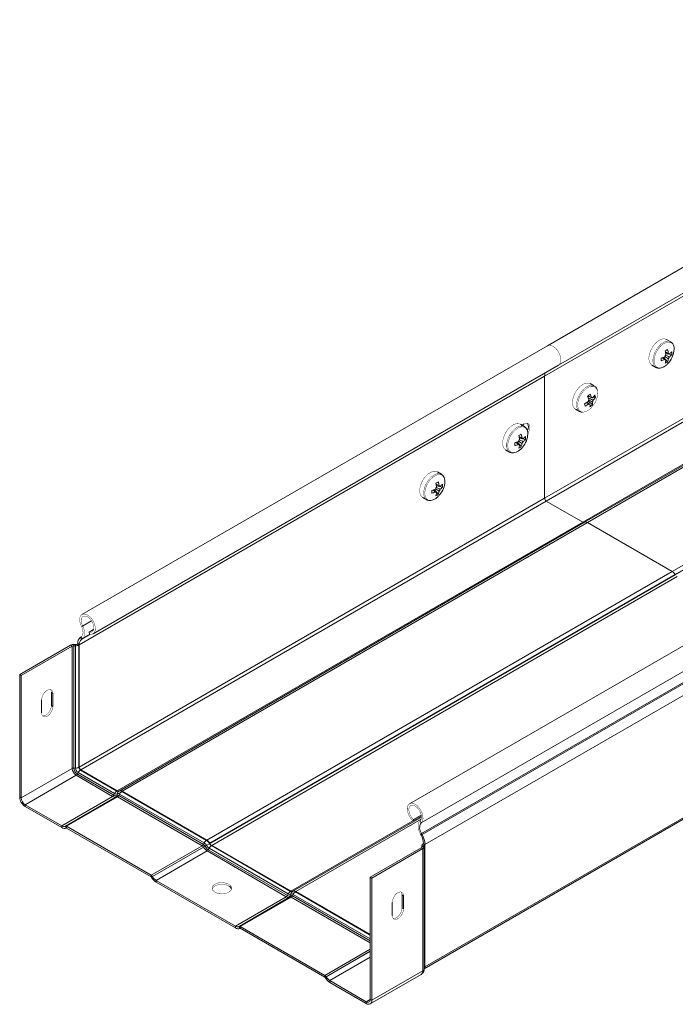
# Model space of a CAD drawing. Header units: millimetres. Extents: x 256 to 1193, y -1997 to 462.
# Tile 5 of 16: x 314 to 581, y -855 to -454. Entities that reach past the tile are written whole.
import ezdxf

# ---------------------------------------------------------------- set-up
doc = ezdxf.new("R2010")
doc.units = ezdxf.units.MM
doc.linetypes.add('K5LT32768', pattern=[0])
doc.linetypes.add('K5LT32769', pattern=[0])

msp = doc.modelspace()

# ---------------------------------------------------------------- linework, layer by layer
at = {"color": 7, "linetype": 'K5LT32768', "lineweight": 15}
for p, q in [((758.91, -454.1), (529.1, -586.77)), ((533.65, -594.65), (763.46, -461.98)), ((527.99, -599.14), (757.8, -466.47)), ((527.99, -648.9), (757.8, -516.23)), ((528.63, -650), (758.44, -517.33)), ((543.48, -658.57), (773.29, -525.91)), ((544.28, -658.63), (774.08, -525.96)), ((544.28, -658.63), (774.04, -525.98)), ((545.48, -658.74), (775.28, -526.08)), ((579.95, -678.65), (809.76, -545.98)), ((581.15, -679.91), (810.96, -547.25)), ((581.19, -679.98), (811, -547.32)), ((579.31, -585.21), (577.66, -584.26)), ((529.1, -586.77), (339.59, -696.17)), ((578.05, -593.36), (576.4, -591.46)), ((579.74, -590.44), (577.26, -589.96)), ((578.78, -590.16), (578.5, -590.02)), ((344.14, -704.05), (533.65, -594.65)), ((571.66, -594.65), (573.31, -595.6)), ((573.31, -595.6), (573.38, -595.64)), ((338.49, -708.54), (527.99, -599.14)), ((527.99, -599.14), (527.99, -648.9)), ((548.19, -603.17), (546.55, -602.22)), ((545.59, -607.44), (545.53, -607.49)), ((545.59, -607.44), (545.55, -607.25)), ((546.25, -607.51), (545.59, -607.44)), ((547.53, -607.97), (547.34, -607.88)), ((548.68, -607.79), (547.79, -607.69)), ((540.55, -612.62), (542.2, -613.56)), ((547.42, -610.85), (545.76, -609.25)), ((542.11, -613.51), (542.2, -613.56)), ((519.73, -619.7), (518.09, -618.75)), ((519.69, -618.64), (518.79, -619.16)), ((520.16, -624.93), (517.69, -624.45)), ((519.21, -624.65), (518.98, -624.54)), ((518.48, -627.85), (516.83, -625.95)), ((512.09, -629.14), (513.73, -630.09)), ((513.73, -630.09), (513.8, -630.13)), ((485.97, -639.09), (484.33, -638.14)), ((486.4, -644.33), (483.93, -643.85)), ((485.44, -644.05), (485.16, -643.91)), ((338.49, -758.3), (527.99, -648.9)), ((478.33, -648.54), (479.97, -649.49)), ((484.71, -647.24), (483.06, -645.34)), ((339.13, -759.4), (528.63, -650)), ((479.97, -649.49), (480.04, -649.52)), ((528.63, -650), (543.48, -658.57)), ((353.98, -767.97), (543.48, -658.57)), ((354.77, -768.02), (544.28, -658.63)), ((354.77, -768.02), (544.23, -658.65)), ((355.97, -768.14), (545.48, -658.74)), ((544.23, -658.65), (544.28, -658.63)), ((545.48, -658.74), (579.95, -678.65)), ((662.49, -663.78), (472.99, -773.17)), ((477.74, -780.92), (667.24, -671.52)), ((477.86, -785.32), (667.37, -675.93)), ((478.11, -785.76), (667.61, -676.36)), ((390.45, -788.05), (579.95, -678.65)), ((391.65, -789.31), (581.15, -679.91)), ((391.69, -789.38), (581.19, -679.98)), ((392.44, -790.17), (581.94, -680.78)), ((479.27, -789.81), (668.78, -680.41)), ((581.15, -679.91), (581.19, -679.98)), ((339.39, -701.05), (339.88, -700.86)), ((342.53, -703.37), (344.36, -702.32)), ((342.7, -704.18), (342.53, -703.37)), ((334.98, -708.69), (314.24, -720.66)), ((335.61, -709.05), (314.87, -721.03)), ((335.61, -709.05), (334.98, -708.69)), ((335.61, -709.05), (335.61, -758.81)), ((336.29, -708.9), (336.33, -708.38)), ((336.29, -708.9), (336.29, -758.66)), ((336.99, -708.92), (336.29, -708.9)), ((337.03, -708.4), (336.33, -708.38)), ((336.99, -708.92), (337.03, -708.4)), ((336.99, -708.92), (336.99, -758.68)), ((337.85, -708.17), (337.71, -708.25)), ((338.35, -708.62), (337.71, -708.25)), ((337.85, -708.17), (338.49, -708.54)), ((338.49, -708.54), (338.35, -708.62)), ((338.35, -708.62), (338.35, -758.38)), ((338.49, -708.54), (338.49, -758.3)), ((339.26, -705.31), (339.02, -705.47)), ((339.02, -705.47), (339.48, -706.24)), ((339.26, -705.31), (339.73, -706.09)), ((339.73, -706.09), (339.48, -706.24)), ((314.87, -721.03), (314.24, -720.66)), ((314.24, -720.66), (314.24, -770.42)), ((314.87, -721.03), (314.87, -770.79)), ((327.14, -727.92), (327.78, -728.28)), ((327.14, -733.22), (327.14, -727.92)), ((327.78, -733.59), (327.78, -728.28)), ((323.18, -730.94), (323.18, -736.24)), ((327.14, -733.22), (327.78, -733.59)), ((335.61, -758.81), (314.87, -770.79)), ((336.99, -758.68), (336.29, -758.66)), ((338.04, -760.5), (337.71, -761.12)), ((337.71, -761.12), (352.56, -769.69)), ((338.04, -760.5), (352.9, -769.08)), ((338.49, -758.3), (338.35, -758.38)), ((339.13, -759.4), (338.98, -759.48)), ((338.98, -759.48), (353.84, -768.06)), ((339.13, -759.4), (353.98, -767.97)), ((337.24, -761.63), (316.5, -773.6)), ((337.24, -761.63), (352.09, -770.21)), ((352.9, -769.08), (352.56, -769.69)), ((353.98, -767.97), (353.84, -768.06)), ((353.94, -769.18), (353.87, -769.82)), ((353.98, -769.16), (353.91, -769.8)), ((353.94, -769.18), (353.98, -769.16)), ((354.89, -769.25), (354.55, -769.86)), ((354.73, -768.05), (354.59, -768.13)), ((354.63, -768.11), (354.59, -768.13)), ((354.77, -768.02), (354.63, -768.11)), ((354.73, -768.05), (354.77, -768.02)), ((354.89, -769.25), (389.36, -789.15)), ((355.97, -768.14), (355.83, -768.22)), ((355.83, -768.22), (390.31, -788.13)), ((355.97, -768.14), (390.45, -788.05)), ((314.87, -770.79), (314.24, -770.42)), ((352.09, -770.21), (331.35, -782.18)), ((353.54, -770.35), (332.8, -782.32)), ((353.58, -770.33), (332.84, -782.3)), ((354.08, -770.37), (333.34, -782.35)), ((353.54, -770.35), (353.58, -770.33)), ((353.87, -769.82), (353.91, -769.8)), ((354.08, -770.37), (388.56, -790.28)), ((354.55, -769.86), (389.03, -789.77)), ((478.91, -840.39), (601.6, -769.56)), ((316.5, -773.6), (331.35, -782.18)), ((316.5, -773.6), (316.5, -774.34)), ((316.5, -774.34), (331.35, -782.91)), ((425.48, -808.84), (477.84, -778.62)), ((425.48, -808.84), (477.84, -778.62)), ((474.43, -780.22), (477.83, -778.26)), ((474.43, -780.22), (474.59, -779.61)), ((474.59, -779.61), (477.76, -777.78)), ((477.74, -780.92), (477.25, -780.16)), ((331.35, -782.18), (331.35, -782.91)), ((332.8, -782.32), (332.84, -782.3)), ((332.8, -782.32), (333.25, -783.1)), ((332.84, -782.3), (333.29, -783.08)), ((333.25, -783.1), (333.29, -783.08)), ((333.29, -783.08), (333.25, -783.1)), ((333.34, -782.35), (367.82, -802.25)), ((333.34, -782.35), (333.34, -783.08)), ((333.34, -783.08), (367.82, -802.99)), ((477.86, -785.32), (477.4, -785.56)), ((478.11, -785.76), (477.86, -785.32)), ((389.36, -789.15), (389.03, -789.77)), ((390.45, -788.05), (390.31, -788.13)), ((391.65, -789.31), (391.51, -789.39)), ((391.51, -789.39), (391.55, -789.46)), ((391.69, -789.38), (391.55, -789.46)), ((391.65, -789.31), (391.69, -789.38)), ((477.65, -786), (477.4, -785.56)), ((478.11, -785.76), (477.65, -786)), ((388.56, -790.28), (367.82, -802.25)), ((389.06, -790.81), (368.32, -802.78)), ((389.1, -790.88), (368.36, -802.85)), ((390.55, -792.41), (369.81, -804.38)), ((389.06, -790.81), (389.1, -790.88)), ((390.27, -790.11), (389.68, -790.45)), ((389.68, -790.45), (389.72, -790.52)), ((390.31, -790.18), (389.72, -790.52)), ((390.27, -790.11), (390.31, -790.18)), ((390.55, -792.41), (422.8, -811.03)), ((391.36, -791.28), (391.02, -791.9)), ((391.02, -791.9), (423.27, -810.51)), ((391.36, -791.28), (423.61, -809.9)), ((392.44, -790.17), (392.3, -790.26)), ((392.3, -790.26), (424.55, -808.88)), ((392.44, -790.17), (424.69, -808.79)), ((477.74, -791.1), (457, -803.08)), ((478.38, -791.47), (457.64, -803.44)), ((477.74, -791.1), (478.38, -791.47)), ((477.97, -790.26), (477.97, -790.88)), ((477.97, -790.31), (478.87, -790.28)), ((477.97, -790.31), (478, -790.71)), ((478, -790.71), (478.9, -790.69)), ((478.38, -841.23), (478.38, -791.47)), ((478.64, -789.44), (478.5, -789.52)), ((478.5, -789.52), (479.13, -789.89)), ((479.27, -789.81), (478.64, -789.44)), ((478.87, -790.28), (478.9, -790.69)), ((478.91, -840.5), (478.91, -790.74)), ((479.27, -789.81), (479.13, -789.89)), ((479.13, -839.65), (479.13, -789.89)), ((479.27, -839.57), (479.27, -789.81)), ((367.82, -802.25), (367.82, -802.99)), ((368.32, -802.78), (367.87, -803.04)), ((367.87, -803.04), (367.91, -803.11)), ((368.36, -802.85), (367.91, -803.11)), ((368.32, -802.78), (368.36, -802.85)), ((369.81, -804.38), (402.06, -823)), ((369.81, -804.38), (369.81, -805.12)), ((369.81, -805.12), (402.06, -823.73)), ((457, -803.08), (457.64, -803.44)), ((457, -852.84), (457, -803.08)), ((457.64, -853.2), (457.64, -803.44)), ((424.69, -808.79), (424.55, -808.88)), ((425.44, -808.87), (425.3, -808.95)), ((425.34, -808.93), (425.3, -808.95)), ((425.48, -808.84), (425.34, -808.93)), ((425.44, -808.87), (425.48, -808.84)), ((426.68, -808.96), (426.54, -809.04)), ((426.68, -808.96), (457, -826.47)), ((422.8, -811.03), (402.06, -823)), ((424.25, -811.17), (403.51, -823.14)), ((424.29, -811.15), (403.55, -823.12)), ((424.79, -811.2), (404.05, -823.17)), ((423.61, -809.9), (423.27, -810.51)), ((424.25, -811.17), (424.29, -811.15)), ((424.65, -810), (424.58, -810.64)), ((424.58, -810.64), (424.62, -810.62)), ((424.69, -809.98), (424.62, -810.62)), ((424.65, -810), (424.69, -809.98)), ((425.6, -810.07), (425.27, -810.68)), ((465.95, -813.35), (465.95, -818.66)), ((469.91, -810.33), (470.54, -810.7)), ((469.91, -810.33), (469.91, -815.64)), ((470.54, -816.01), (470.54, -810.7)), ((469.91, -815.64), (470.54, -816.01)), ((402.06, -823), (402.06, -823.73)), ((403.51, -823.14), (403.55, -823.12)), ((403.51, -823.14), (403.96, -823.92)), ((403.55, -823.12), (404, -823.9)), ((403.96, -823.92), (404, -823.9)), ((404, -823.9), (403.96, -823.92)), ((404.05, -823.17), (438.53, -843.07)), ((404.05, -823.17), (404.05, -823.9)), ((404.05, -823.9), (438.53, -843.81)), ((478.38, -841.23), (457.64, -853.2)), ((479.27, -839.57), (479.13, -839.65)), ((438.53, -843.07), (438.53, -843.81)), ((439.03, -843.6), (438.58, -843.86)), ((438.58, -843.86), (438.62, -843.93)), ((439.07, -843.67), (438.62, -843.93)), ((439.03, -843.6), (439.07, -843.67)), ((440.52, -845.2), (440.52, -845.94)), ((440.52, -845.2), (455.37, -853.78)), ((456.97, -854.67), (477.72, -842.7)), ((440.52, -845.94), (455.37, -854.51)), ((457, -852.84), (457.64, -853.2)), ((455.37, -853.78), (455.37, -854.51))]:
    msp.add_line(p, q, dxfattribs=at)
at = {"color": 8, "linetype": 'K5LT32769', "lineweight": 15, "true_color": 0x808080}
for p, q in [((339.88, -700.86), (343.51, -698.77)), ((339.48, -706.24), (342.96, -704.23)), ((339.73, -706.09), (342.94, -704.23)), ((479.27, -839.57), (601.6, -768.95)), ((424.69, -808.79), (474.33, -780.14)), ((426.68, -808.96), (477.7, -779.51)), ((477.97, -790.88), (477.97, -790.31)), ((478, -790.76), (478, -790.71)), ((426.54, -809.04), (457, -826.63)), ((424.79, -811.2), (457, -829.79)), ((425.27, -810.68), (457, -829)), ((425.6, -810.07), (457, -828.2)), ((457, -832.41), (438.53, -843.07)), ((457, -833.23), (439.03, -843.6)), ((457, -833.32), (439.07, -843.67)), ((457, -835.69), (440.52, -845.2)), ((457, -852.84), (455.37, -853.78))]:
    msp.add_line(p, q, dxfattribs=at)
at = {"color": 7, "linetype": 'K5LT32768', "const_width": 0.15}
for points in [[(577.66, -584.26), (576.94, -584.01), (575.97, -584.04), (574.93, -584.41), (573.87, -585.1), (572.86, -586.07), (571.96, -587.24), (571.23, -588.56), (570.72, -589.93), (570.45, -591.27), (570.45, -592.5), (570.72, -593.54), (571.23, -594.32), (571.66, -594.65)], [(533.65, -594.65), (533.75, -594.58), (534.27, -594), (534.54, -593.15), (534.57, -592.11), (534.33, -590.95), (533.85, -589.77), (533.17, -588.67), (532.35, -587.73), (531.44, -587.04), (530.53, -586.64), (529.69, -586.57), (529.1, -586.77)], [(533.65, -594.65), (533.75, -594.58), (534.27, -594), (534.54, -593.15), (534.57, -592.11), (534.33, -590.95), (533.85, -589.77), (533.17, -588.67), (532.35, -587.73), (531.44, -587.04), (530.53, -586.64), (529.69, -586.57), (529.1, -586.77)], [(546.55, -602.22), (545.91, -601.99), (544.96, -601.98), (543.92, -602.32), (542.86, -602.98), (541.84, -603.92), (540.93, -605.08), (540.18, -606.39), (539.65, -607.76), (539.36, -609.11), (539.33, -610.35), (539.57, -611.41), (540.06, -612.22), (540.55, -612.62)], [(548.39, -603.3), (548.36, -603.28), (548.19, -603.17)], [(543.62, -613.82), (543.68, -613.82), (544.64, -613.65), (545.66, -613.17), (546.67, -612.39), (547.61, -611.38), (548.41, -610.18), (549.03, -608.89), (549.43, -607.57), (549.59, -606.31), (549.48, -605.19)], [(518.09, -618.75), (517.36, -618.5), (516.4, -618.53), (515.36, -618.9), (514.29, -619.59), (513.28, -620.56), (512.39, -621.73), (511.66, -623.05), (511.15, -624.42), (510.88, -625.76), (510.88, -626.99), (511.15, -628.03), (511.66, -628.81), (512.09, -629.14)], [(521.15, -622.5), (521.16, -622.47), (521.68, -621.47), (521.95, -620.45), (521.95, -619.53), (521.68, -618.82), (521.16, -618.41), (520.47, -618.35), (519.69, -618.64)], [(484.33, -638.14), (483.6, -637.89), (482.64, -637.92), (481.59, -638.3), (480.53, -638.99), (479.52, -639.95), (478.62, -641.13), (477.89, -642.44), (477.38, -643.81), (477.12, -645.16), (477.12, -646.38), (477.38, -647.42), (477.89, -648.2), (478.33, -648.54)], [(342.7, -704.18), (343.54, -704.25), (344.25, -703.98), (344.76, -703.4), (345.04, -702.55), (345.06, -701.51), (344.82, -700.35), (344.35, -699.17), (343.67, -698.07), (342.84, -697.13), (341.94, -696.43), (341.03, -696.04), (340.19, -695.97), (339.48, -696.24), (338.97, -696.82), (338.69, -697.67), (338.67, -698.71), (338.91, -699.87), (339.39, -701.05)], [(342.53, -703.37), (343.29, -703.42), (343.9, -703.12), (344.3, -702.52), (344.45, -701.67), (344.33, -700.66), (343.97, -699.59), (343.39, -698.58), (342.65, -697.72), (341.83, -697.11), (341.02, -696.8), (340.29, -696.84), (339.73, -697.21), (339.38, -697.87), (339.29, -698.77), (339.46, -699.8), (339.88, -700.86)], [(339.39, -701.05), (339.68, -701.71), (339.89, -702.37), (340.01, -703.01), (340.04, -703.62), (339.98, -704.17), (339.82, -704.65), (339.58, -705.03), (339.26, -705.31)], [(339.88, -700.86), (340.24, -701.67), (340.49, -702.48), (340.64, -703.27), (340.68, -704.01), (340.6, -704.69), (340.41, -705.27), (340.12, -705.74), (339.73, -706.09)], [(327.78, -728.28), (327.64, -727.46), (327.24, -726.89), (326.63, -726.65), (325.88, -726.77), (325.08, -727.23), (324.33, -727.98), (323.72, -728.92), (323.32, -729.95), (323.18, -730.94)], [(327.14, -727.92), (327, -727.09), (326.75, -726.67)], [(323.57, -737.49), (323.69, -737.51), (324.44, -737.39), (325.24, -736.93), (325.99, -736.19), (326.6, -735.24), (327, -734.21), (327.14, -733.22)], [(323.18, -736.24), (323.32, -737.07), (323.72, -737.64), (324.33, -737.88), (325.08, -737.76), (325.88, -737.3), (326.63, -736.55), (327.24, -735.61), (327.64, -734.58), (327.78, -733.59)], [(477.74, -780.92), (478.22, -780.29), (478.46, -779.41), (478.44, -778.34), (478.16, -777.17), (477.65, -776), (476.94, -774.91), (476.1, -774.01), (475.19, -773.36), (474.29, -773.01), (473.46, -773), (472.78, -773.32), (472.31, -773.94), (472.07, -774.83), (472.09, -775.9), (472.37, -777.07), (472.88, -778.24), (473.59, -779.32), (474.43, -780.22)], [(477.25, -780.16), (477.67, -779.58), (477.84, -778.75), (477.75, -777.75), (477.4, -776.68), (476.84, -775.66), (476.11, -774.79), (475.3, -774.15), (474.48, -773.82), (473.74, -773.83), (473.16, -774.17), (472.8, -774.82), (472.68, -775.69), (472.83, -776.72), (473.23, -777.79), (473.84, -778.78), (474.59, -779.61)], [(477.4, -785.56), (477.01, -784.77), (476.72, -783.96), (476.53, -783.16), (476.45, -782.39), (476.49, -781.69), (476.64, -781.07), (476.89, -780.56), (477.25, -780.16)], [(391.51, -789.39), (391.37, -789.47), (391.22, -789.56), (391.07, -789.64), (390.91, -789.74), (390.75, -789.83), (390.59, -789.92), (390.43, -790.01), (390.27, -790.11)], [(391.55, -789.46), (391.41, -789.54), (391.26, -789.63), (391.11, -789.72), (390.96, -789.81), (390.79, -789.9), (390.63, -789.99), (390.47, -790.09), (390.31, -790.18)], [(389.68, -790.45), (389.6, -790.5), (389.52, -790.54), (389.44, -790.59), (389.36, -790.64), (389.28, -790.68), (389.2, -790.72), (389.13, -790.77), (389.06, -790.81)], [(389.72, -790.52), (389.64, -790.57), (389.56, -790.61), (389.48, -790.66), (389.4, -790.71), (389.32, -790.75), (389.24, -790.79), (389.17, -790.84), (389.1, -790.88)], [(399.37, -805.93), (398.41, -805.53), (397.29, -805.3), (396.1, -805.27), (394.94, -805.45), (393.93, -805.82), (393.16, -806.34), (392.68, -806.97), (392.55, -807.65), (392.77, -808.33), (393.33, -808.94), (394.17, -809.42), (395.22, -809.75), (396.39, -809.87), (397.58, -809.8), (398.67, -809.52), (399.58, -809.07), (400.21, -808.49), (400.52, -807.83), (400.47, -807.14), (400.08, -806.49), (399.37, -805.93)], [(399.37, -806.67), (398.41, -806.26), (397.29, -806.03), (396.1, -806.01), (394.94, -806.19), (393.93, -806.55), (393.16, -807.07), (392.68, -807.7), (392.59, -807.93)], [(470.54, -810.7), (470.4, -809.87), (470, -809.31), (469.39, -809.07), (468.64, -809.18), (467.84, -809.64), (467.09, -810.39), (466.48, -811.34), (466.08, -812.37), (465.95, -813.35)], [(469.52, -809.08), (469.77, -809.51), (469.91, -810.33)], [(465.95, -818.66), (466.08, -819.49), (466.48, -820.06), (467.09, -820.3), (467.84, -820.18), (468.64, -819.72), (469.39, -818.97), (470, -818.02), (470.4, -817), (470.54, -816.01)], [(469.91, -815.64), (469.77, -816.63), (469.37, -817.66), (468.76, -818.6), (468.01, -819.35), (467.21, -819.81), (466.46, -819.93), (466.33, -819.91)]]:
    msp.add_lwpolyline(points, dxfattribs=at)
at = {"color": 8, "linetype": 'K5LT32769', "true_color": 0x808080, "const_width": 0.15}
for points in [[(579.25, -585.18), (578.58, -584.96), (577.62, -584.99), (576.57, -585.36), (575.51, -586.05), (574.5, -587.02), (573.6, -588.19), (572.88, -589.51), (572.36, -590.88), (572.1, -592.22), (572.1, -593.45), (572.36, -594.49), (572.88, -595.27), (573.31, -595.6)], [(580.7, -588.23), (580.57, -587.13), (580.2, -586.25), (579.59, -585.64), (578.81, -585.35), (577.88, -585.38), (576.88, -585.74), (575.85, -586.4), (574.88, -587.33), (574.02, -588.46), (573.32, -589.72), (572.83, -591.04), (572.57, -592.33), (572.57, -593.52), (572.83, -594.51), (573.32, -595.26), (574.02, -595.72), (574.88, -595.85), (575.85, -595.66), (576.88, -595.14), (577.88, -594.34), (578.65, -593.5)], [(548.19, -603.17), (547.56, -602.93), (546.61, -602.93), (545.57, -603.27), (544.5, -603.93), (543.49, -604.87), (542.57, -606.03), (541.83, -607.34), (541.29, -608.71), (541, -610.05), (540.97, -611.3), (541.21, -612.36), (541.7, -613.16), (542.11, -613.51)], [(549.48, -605.19), (549.13, -604.29), (548.55, -603.65), (547.78, -603.32), (546.86, -603.32), (545.86, -603.65), (544.84, -604.28), (543.86, -605.18), (542.98, -606.3), (542.27, -607.55), (541.75, -608.87), (541.47, -610.17), (541.45, -611.37), (541.68, -612.38), (542.15, -613.16), (542.83, -613.65), (543.62, -613.82)], [(519.68, -619.67), (519.01, -619.45), (518.05, -619.48), (517, -619.85), (515.94, -620.54), (514.93, -621.51), (514.03, -622.68), (513.3, -624), (512.79, -625.37), (512.52, -626.71), (512.52, -627.94), (512.79, -628.98), (513.3, -629.76), (513.73, -630.09)], [(521.13, -622.72), (521, -621.62), (520.62, -620.74), (520.02, -620.13), (519.23, -619.84), (518.31, -619.87), (517.3, -620.23), (516.28, -620.89), (515.31, -621.82), (514.44, -622.95), (513.74, -624.21), (513.25, -625.53), (513, -626.82), (513, -628), (513.25, -629), (513.74, -629.75), (514.44, -630.21), (515.31, -630.34), (516.28, -630.15), (517.3, -629.63), (518.31, -628.83), (519.08, -627.99)], [(485.91, -639.06), (485.24, -638.84), (484.28, -638.87), (483.24, -639.25), (482.17, -639.94), (481.16, -640.9), (480.27, -642.08), (479.54, -643.39), (479.03, -644.76), (478.76, -646.11), (478.76, -647.33), (479.03, -648.37), (479.54, -649.15), (479.97, -649.49)], [(487.36, -642.11), (487.23, -641.02), (486.86, -640.14), (486.26, -639.53), (485.47, -639.23), (484.54, -639.26), (483.54, -639.62), (482.52, -640.28), (481.54, -641.21), (480.68, -642.34), (479.98, -643.61), (479.49, -644.93), (479.23, -646.22), (479.23, -647.4), (479.49, -648.4), (479.98, -649.15), (480.68, -649.6), (481.54, -649.74), (482.52, -649.54), (483.54, -649.03), (484.54, -648.22), (485.31, -647.39)]]:
    msp.add_lwpolyline(points, dxfattribs=at)
at = {"color": 7, "linetype": 'K5LT32768', "lineweight": 15}
for centre, radius, start, end in [((567.18, -570.64), 20.75, 298.3964, 301.5983), ((564.8, -591.89), 12.61, 6.3937, 13.7643), ((565.8, -591.31), 12.61, 6.3937, 13.7643), ((571.83, -587.82), 8.88, 320.1531, 357.3254), ((571.84, -579.7), 12.61, 286.2335, 293.6038), ((554.62, -592.39), 20.76, 358.3994, 1.6006), ((571.84, -580.85), 12.61, 286.2335, 293.6038), ((579.31, -592.14), 2.58, 140.0874, 159.913), ((577.34, -592.14), 0.53, 211.0954, 268.8926), ((570.87, -591.89), 6.51, 341.6638, 353.123), ((571.87, -591.31), 6.51, 341.6638, 353.123), ((578.33, -590.44), 0.53, 31.0954, 88.8926), ((576.36, -590.44), 2.58, 320.0874, 339.913), ((574.87, -584.95), 6.51, 306.8742, 318.3346), ((574.87, -586.11), 6.51, 306.8742, 318.3346), ((572.8, -589.86), 6.96, 355.2207, 4.7793), ((574.08, -587.64), 6.96, 295.2182, 304.7764), ((531.54, -599.07), 3.55, 158.5548, 181.1211), ((533.06, -591.63), 20, 308.3044, 311.9725), ((533.22, -613.05), 13.52, 18.6921, 25.0879), ((548.08, -610.04), 2.45, 147.3163, 167.8313), ((534.2, -612.23), 13.52, 18.6922, 25.0887), ((547.19, -608.47), 0.603, 55.2735, 108.2078), ((545.36, -608.46), 2.45, 327.3163, 347.8313), ((541.42, -602.24), 8.37, 316.8317, 327.1234), ((541.65, -603.24), 8.37, 316.8315, 327.1234), ((542.97, -608.55), 5.77, 7.6021, 17.7998), ((538.7, -599.07), 12.58, 295.8982, 303.7434), ((516.44, -617.16), 28.57, 11.6726, 13.728), ((538.93, -600.07), 12.58, 295.8982, 303.7435), ((546.26, -610.03), 0.603, 235.2735, 288.2078), ((541.61, -611.12), 4.86, 353.3837, 6.0451), ((541.62, -604.97), 8.26, 305.6958, 314.581), ((542.59, -610.29), 4.86, 353.3828, 6.0448), ((518.49, -619.83), 2.88, 328.7666, 30.8729), ((519.74, -626.63), 2.58, 140.0898, 159.9099), ((507.6, -605.12), 20.76, 298.397, 301.5976), ((505.22, -626.38), 12.62, 6.3937, 13.7643), ((506.23, -625.8), 12.62, 6.3937, 13.7643), ((518.75, -624.93), 0.53, 31.0937, 88.8967), ((512.26, -622.31), 8.88, 320.1525, 357.3259), ((515.3, -619.44), 6.51, 306.8744, 318.3343), ((515.3, -620.6), 6.51, 306.8744, 318.3343), ((513.23, -624.35), 6.96, 355.2189, 4.7811), ((512.26, -614.19), 12.61, 286.2332, 293.6038), ((495.02, -626.88), 20.78, 358.4013, 1.5987), ((512.26, -615.35), 12.61, 286.2332, 293.6038), ((517.77, -626.63), 0.53, 211.1043, 268.8862), ((511.29, -626.38), 6.51, 341.6638, 353.1229), ((514.51, -622.14), 6.96, 295.2177, 304.7769), ((512.3, -625.8), 6.51, 341.6638, 353.1229), ((516.79, -624.93), 2.58, 320.0859, 339.9137), ((478.5, -633.58), 12.61, 286.2332, 293.6038), ((485.97, -646.02), 2.58, 140.0894, 159.9102), ((473.84, -624.52), 20.75, 298.3963, 301.5983), ((471.46, -645.77), 12.61, 6.3937, 13.7643), ((472.46, -645.19), 12.61, 6.3937, 13.7643), ((484.99, -644.32), 0.53, 31.0928, 88.8976), ((478.5, -641.7), 8.88, 320.1528, 357.3256), ((481.54, -638.84), 6.51, 306.8747, 318.334), ((481.54, -640), 6.51, 306.8747, 318.334), ((479.46, -643.75), 6.96, 355.2226, 4.7774), ((461.25, -646.27), 20.78, 358.4013, 1.5987), ((478.5, -634.74), 12.61, 286.2332, 293.6038), ((484, -646.02), 0.53, 211.1033, 268.8871), ((477.53, -645.77), 6.51, 341.6638, 353.123), ((480.75, -641.53), 6.96, 295.2182, 304.7764), ((478.53, -645.19), 6.51, 341.6638, 353.123), ((483.02, -644.32), 2.58, 320.0856, 339.914), ((529.38, -648.83), 1.38, 182.6058, 237.3942), ((543.92, -657.96), 0.754, 234.3811, 294.3145), ((544.77, -659.73), 1.21, 54.3818, 114.3138), ((578.12, -681.58), 3.46, 28.8557, 58.0453), ((336.21, -711.01), 2.63, 87.2884, 117.8994), ((336.23, -710.22), 1.32, 87.2858, 117.9015), ((337.12, -706.29), 2.63, 267.2884, 297.8994), ((337.1, -707.09), 1.32, 267.2858, 297.9015), ((340.91, -707.89), 3.07, 128.0101, 185.256), ((341.09, -708.3), 2.61, 128.0096, 185.256), ((336.23, -759.98), 1.32, 87.2858, 117.9015), ((339.14, -758.65), 3.53, 182.6054, 237.3945), ((339.37, -758.52), 3.08, 182.6055, 237.3945), ((337.12, -756.05), 2.63, 267.2884, 297.8994), ((339.28, -758.58), 2.29, 182.6058, 237.3942), ((336.54, -760.52), 1.32, 302.0951, 332.7137), ((340.38, -761.71), 2.63, 122.0958, 152.7117), ((339.73, -758.32), 1.38, 182.6058, 237.3942), ((339.87, -758.23), 1.38, 182.6058, 237.3942), ((355.24, -770.29), 2.63, 122.0958, 152.7117), ((353.51, -768.22), 1.05, 234.3813, 294.3145), ((354.28, -767.44), 0.754, 234.3811, 294.3145), ((355.3, -769.29), 1.37, 121.5606, 175.2875), ((354.42, -767.36), 0.754, 234.3811, 294.3145), ((355.34, -769.27), 1.37, 121.5608, 175.2884), ((354.36, -769.99), 0.911, 54.3815, 114.3144), ((355.13, -769.21), 1.21, 54.3818, 114.3138), ((355.27, -769.12), 1.21, 54.3818, 114.3138), ((357.23, -770.46), 2.63, 122.0958, 152.7117), ((319.15, -770.2), 4.92, 182.6055, 237.3944), ((318.4, -770.63), 3.53, 182.6054, 237.3945), ((351.39, -769.09), 1.32, 302.0951, 332.7137), ((352.94, -769.02), 1.46, 234.382, 294.3135), ((353.33, -768.63), 1.31, 234.3815, 294.3142), ((353.19, -769.77), 0.684, 301.5607, 355.2918), ((353.23, -769.74), 0.684, 301.5603, 355.2899), ((353.79, -770.78), 0.503, 54.3809, 114.3151), ((354.18, -770.39), 0.651, 54.3812, 114.3148), ((353.38, -769.26), 1.32, 302.0951, 332.7137), ((480.79, -783.04), 3.72, 145.2364, 218.0457), ((332.2, -780.99), 1.46, 234.382, 294.3135), ((332.47, -781.36), 1.91, 234.3817, 294.314), ((333.05, -782.76), 0.503, 54.3809, 114.3151), ((333.31, -783.12), 0.0503, 54.384, 114.3153), ((391.71, -790.36), 2.63, 122.0958, 152.7117), ((387.98, -791.37), 2.61, 28.8554, 58.0454), ((388.47, -791.07), 3.46, 28.8557, 58.0453), ((388.61, -790.98), 3.46, 28.8557, 58.0453), ((393.58, -788.34), 2.16, 208.8558, 238.0453), ((471.34, -789.68), 7.3, 1.8773, 30.283), ((470.69, -790.09), 8.59, 1.8773, 30.283), ((387.86, -789.16), 1.32, 302.0951, 332.7137), ((387.8, -791.5), 1.44, 28.8554, 58.0454), ((388.04, -791.35), 1.87, 28.8552, 58.0456), ((392.77, -788.86), 4.18, 208.8558, 238.0452), ((393.01, -788.71), 3.76, 208.8559, 238.0451), ((392.95, -788.72), 3.01, 208.8559, 238.0451), ((389.85, -791.29), 1.32, 302.0951, 332.7137), ((393.7, -792.49), 2.63, 122.0958, 152.7117), ((393.44, -788.42), 2.16, 208.8558, 238.0453), ((477.57, -790.7), 0.439, 293.6935, 358.6337), ((478.85, -790.33), 0.879, 113.6957, 178.6289), ((478.03, -790.67), 0.879, 293.6957, 358.6289), ((479.31, -790.29), 0.439, 113.6935, 178.6337), ((367.06, -803.48), 1.44, 28.8554, 58.0454), ((367.74, -803.11), 0.144, 28.8553, 58.0439), ((372.71, -800.46), 5.48, 208.8554, 238.0455), ((372.02, -800.83), 4.18, 208.8558, 238.0452), ((398.48, -808.59), 2.11, 17.9511, 65.1061), ((425.95, -811.11), 2.63, 122.0958, 152.7117), ((424.99, -808.26), 0.754, 234.3817, 294.3142), ((426.01, -810.11), 1.37, 121.5603, 175.2883), ((425.13, -808.18), 0.754, 234.3817, 294.3142), ((426.06, -810.09), 1.37, 121.5602, 175.2878), ((425.84, -810.03), 1.21, 54.3817, 114.3141), ((425.98, -809.94), 1.21, 54.3817, 114.3141), ((427.94, -811.28), 2.63, 122.0958, 152.7117), ((422.1, -809.91), 1.32, 302.0951, 332.7137), ((423.65, -809.84), 1.46, 234.382, 294.3139), ((424.04, -809.45), 1.31, 234.3821, 294.3137), ((424.22, -809.05), 1.05, 234.382, 294.3137), ((423.9, -810.59), 0.684, 301.5594, 355.2909), ((423.94, -810.56), 0.684, 301.5587, 355.2916), ((424.5, -811.6), 0.503, 54.3819, 114.3135), ((424.89, -811.21), 0.651, 54.3819, 114.3137), ((425.07, -810.81), 0.911, 54.3818, 114.3138), ((424.1, -810.08), 1.32, 302.0951, 332.7137), ((402.91, -821.81), 1.46, 234.382, 294.3139), ((403.18, -822.18), 1.91, 234.3817, 294.3142), ((403.76, -823.58), 0.503, 54.3819, 114.3135), ((404.02, -823.94), 0.0503, 54.3789, 114.3147), ((478.39, -839.67), 0.888, 305.0215, 6.2907), ((437.77, -844.3), 1.44, 28.8557, 58.0453), ((438.45, -843.93), 0.144, 28.8551, 58.0455), ((443.42, -841.28), 5.48, 208.8556, 238.0453), ((442.74, -841.65), 4.18, 208.8556, 238.0453), ((456.01, -853), 1, 230.7967, 9.214), ((456.26, -853.43), 1.4, 230.7967, 9.214)]:
    msp.add_arc(centre, radius, start, end, dxfattribs=at)
at = {"color": 8, "linetype": 'K5LT32769', "lineweight": 15, "true_color": 0x808080}
for centre, radius, start, end in [((476.81, -841.4), 1.58, 305.0144, 6.2978), ((478.01, -840.41), 0.896, 294.0483, 354.6313), ((479.39, -840.14), 0.554, 117.6231, 150.9871), ((478.15, -839.72), 0.987, 320.0384, 4.267)]:
    msp.add_arc(centre, radius, start, end, dxfattribs=at)
at = {"color": 7, "linetype": 'K5LT32768', "lineweight": 15}
for points, knots in [([(580.71, -588.18), (580.7, -587.97), (580.68, -587.38), (580.46, -586.51), (579.97, -585.67), (579.47, -585.34), (579.24, -585.18)], [0, 0, 0, 0, 0.153864, 0.446573, 0.737345, 1, 1, 1, 1]), ([(576.89, -592.41), (576.81, -592.36), (576.46, -592.12), (576.12, -591.89), (575.85, -591.71)], [0, 0, 0, 0, 0.236624, 1, 1, 1, 1]), ([(576.9, -592.38), (576.96, -592.42), (577.1, -592.52), (577.24, -592.61), (577.33, -592.67)], [0, 0, 0, 0, 0.380141, 1, 1, 1, 1]), ([(578.34, -592.09), (578.25, -592.03), (577.78, -591.72), (577.31, -591.4), (576.93, -591.15)], [0, 0, 0, 0, 0.190142, 1, 1, 1, 1]), ([(577.13, -589.32), (577.44, -589.47), (577.84, -589.67), (578.25, -589.86), (578.34, -589.91)], [0, 0, 0, 0, 0.77981, 1, 1, 1, 1]), ([(577.26, -590.57), (577.67, -590.78), (578.18, -591.03), (578.68, -591.28), (578.78, -591.32)], [0, 0, 0, 0, 0.810781, 1, 1, 1, 1]), ([(573.41, -595.62), (573.5, -595.68), (573.83, -595.89), (574.56, -595.97), (575.49, -595.85), (576.48, -595.43), (577.46, -594.75), (578.2, -594.08), (578.55, -593.6), (578.63, -593.49)], [0, 0, 0, 0, 0.063869, 0.232882, 0.403344, 0.580555, 0.762581, 0.945541, 1, 1, 1, 1]), ([(549.48, -605.08), (549.43, -604.9), (549.29, -604.38), (548.95, -603.75), (548.55, -603.46), (548.4, -603.36)], [0, 0, 0, 0, 0.253566, 0.724388, 1, 1, 1, 1]), ([(545.52, -607.15), (545.93, -607.35), (546.42, -607.6), (546.91, -607.85), (547, -607.9)], [0, 0, 0, 0, 0.822497, 1, 1, 1, 1]), ([(545.74, -608.02), (546.32, -608.29), (546.99, -608.61), (547.66, -608.93), (547.76, -608.97)], [0, 0, 0, 0, 0.857417, 1, 1, 1, 1]), ([(547.42, -609.78), (547.33, -609.72), (546.83, -609.39), (546.32, -609.07), (545.9, -608.8)], [0, 0, 0, 0, 0.178513, 1, 1, 1, 1]), ([(545.91, -610.53), (545.83, -610.47), (545.53, -610.26), (545.24, -610.06), (545.03, -609.91)], [0, 0, 0, 0, 0.276817, 1, 1, 1, 1]), ([(545.21, -609.8), (545.53, -610.01), (545.94, -610.28), (546.35, -610.55), (546.45, -610.6)], [0, 0, 0, 0, 0.780885, 1, 1, 1, 1]), ([(542.11, -613.46), (542.25, -613.56), (542.57, -613.8), (542.98, -613.84), (543.22, -613.86)], [0, 0, 0, 0, 0.419245, 1, 1, 1, 1]), ([(521.13, -622.67), (521.13, -622.46), (521.11, -621.87), (520.88, -621), (520.4, -620.16), (519.9, -619.83), (519.66, -619.67)], [0, 0, 0, 0, 0.153864, 0.446575, 0.737345, 1, 1, 1, 1]), ([(517.55, -623.81), (517.87, -623.96), (518.27, -624.16), (518.67, -624.35), (518.76, -624.4)], [0, 0, 0, 0, 0.77981, 1, 1, 1, 1]), ([(517.68, -625.06), (518.1, -625.27), (518.6, -625.51), (519.11, -625.76), (519.21, -625.81)], [0, 0, 0, 0, 0.810781, 1, 1, 1, 1]), ([(513.84, -630.11), (513.93, -630.16), (514.26, -630.38), (514.98, -630.46), (515.92, -630.34), (516.91, -629.92), (517.89, -629.24), (518.63, -628.57), (518.98, -628.09), (519.06, -627.98)], [0, 0, 0, 0, 0.063871, 0.23288, 0.403342, 0.580556, 0.76258, 0.945541, 1, 1, 1, 1]), ([(517.32, -626.9), (517.23, -626.85), (516.86, -626.6), (516.49, -626.34), (516.2, -626.15)], [0, 0, 0, 0, 0.219982, 1, 1, 1, 1]), ([(517.33, -626.87), (517.38, -626.91), (517.53, -627.01), (517.67, -627.1), (517.76, -627.16)], [0, 0, 0, 0, 0.380141, 1, 1, 1, 1]), ([(518.76, -626.58), (518.67, -626.52), (518.21, -626.21), (517.74, -625.89), (517.36, -625.64)], [0, 0, 0, 0, 0.190142, 1, 1, 1, 1]), ([(487.37, -642.06), (487.36, -641.86), (487.34, -641.27), (487.12, -640.4), (486.64, -639.55), (486.14, -639.22), (485.9, -639.06)], [0, 0, 0, 0, 0.153865, 0.446574, 0.737345, 1, 1, 1, 1]), ([(485, -645.97), (484.91, -645.91), (484.44, -645.6), (483.97, -645.29), (483.6, -645.03)], [0, 0, 0, 0, 0.190142, 1, 1, 1, 1]), ([(483.79, -643.2), (484.1, -643.36), (484.51, -643.55), (484.91, -643.75), (485, -643.79)], [0, 0, 0, 0, 0.77981, 1, 1, 1, 1]), ([(483.92, -644.46), (484.33, -644.66), (484.84, -644.91), (485.35, -645.16), (485.44, -645.21)], [0, 0, 0, 0, 0.810781, 1, 1, 1, 1]), ([(480.07, -649.5), (480.16, -649.56), (480.5, -649.77), (481.22, -649.85), (482.15, -649.73), (483.14, -649.32), (484.13, -648.63), (484.86, -647.96), (485.21, -647.48), (485.3, -647.37)], [0, 0, 0, 0, 0.063868, 0.232881, 0.403343, 0.580554, 0.762583, 0.945544, 1, 1, 1, 1]), ([(483.55, -646.3), (483.47, -646.24), (483.12, -646.01), (482.78, -645.77), (482.51, -645.59)], [0, 0, 0, 0, 0.236624, 1, 1, 1, 1]), ([(483.56, -646.27), (483.62, -646.3), (483.76, -646.4), (483.91, -646.49), (483.99, -646.55)], [0, 0, 0, 0, 0.380141, 1, 1, 1, 1]), ([(477.68, -842.67), (477.86, -842.57), (478.26, -842.34), (478.66, -841.73), (478.88, -841.08), (478.9, -840.66), (478.91, -840.5)], [0, 0, 0, 0, 0.221581, 0.521167, 0.807324, 1, 1, 1, 1])]:
    msp.add_open_spline(points, degree=3, knots=knots, dxfattribs=at)

doc.saveas('drawing.dxf')
